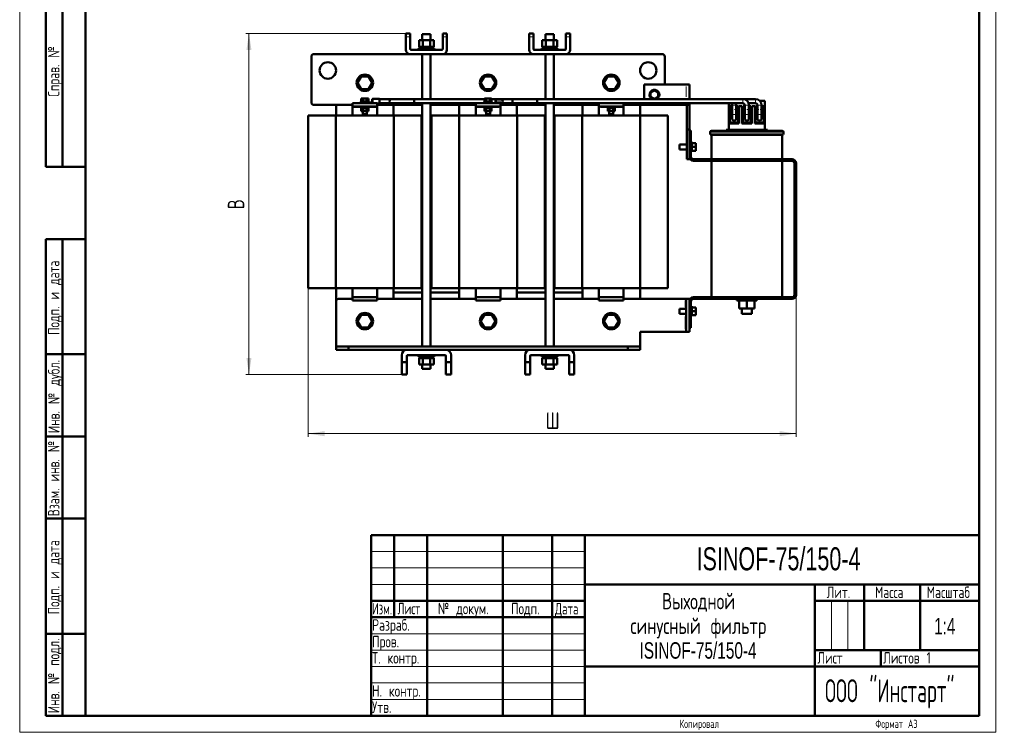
# Model space of a CAD drawing. Header units: millimetres. Extents: x 0 to 1198, y 0 to 1680.
# Tile 1 of 2: x 0 to 1198, y 0 to 867. Entities that reach past the tile are written whole.
import ezdxf

# ---------------------------------------------------------------- set-up
doc = ezdxf.new("R2010")
doc.units = ezdxf.units.MM
doc.header["$LTSCALE"] = 4
doc.linetypes.add('SLD-Сплошная', pattern=[0])
doc.styles.add('SLDTEXTSTYLE0', font='TXT', dxfattribs={"width": 0.7})
doc.styles.add('SLDTEXTSTYLE1', font='TXT', dxfattribs={"width": 0.7, "bigfont": 'bigfont'})
doc.styles.add('SLDTEXTSTYLE2', font='TXT', dxfattribs={"width": 0.705079, "bigfont": 'bigfont'})
doc.styles.add('SLDTEXTSTYLE3', font='TXT', dxfattribs={"width": 0.648852, "bigfont": 'bigfont'})
doc.styles.add('SLDTEXTSTYLE4', font='TXT', dxfattribs={"width": 0.632021, "bigfont": 'bigfont'})
doc.styles.add('SLDTEXTSTYLE5', font='TXT', dxfattribs={"width": 0.625377, "bigfont": 'bigfont'})
doc.styles.add('SLDTEXTSTYLE6', font='TXT', dxfattribs={"width": 0.583291, "bigfont": 'bigfont'})
doc.dimstyles.new('SLDDIMSTYLE0', dxfattribs={"dimtxt": 20, "dimasz": 20, "dimexe": 0, "dimexo": 0.0625, "dimgap": 5, "dimtad": 2, "dimdec": 1, "dimrnd": 1e-09, "dimzin": 12, "dimdsep": 46, "dimtxsty": 'SLDTEXTSTYLE0', "dimsah": 1, "dimcen": 0.09, "dimadec": 0, "dimazin": 3, "dimtfac": 1, "dimtdec": 3, "dimtofl": 0, "dimtmove": 0, "dimatfit": 3, "dimfxl": 1, "dimfrac": 2, "dimtolj": 1, "dimtzin": 12, "dimarcsym": 0})

# ---------------------------------------------------------------- blocks, each defined once
blk = doc.blocks.new('SW_NOTE_0')
at = {"color": 0, "linetype": 'Continuous', "lineweight": 0, "char_height": 20, "attachment_point": 2}
for s, insert, style in [('Выходной', (46.2, 25.7), 'SLDTEXTSTYLE1'), ('синусный фильтр', (45.9, -4.3), 'SLDTEXTSTYLE1'), ('ISINOF-75/150-4', (45.6, -34.3), 'SLDTEXTSTYLE0')]:
    blk.add_mtext(s, dxfattribs=dict(at, insert=insert, style=style))
blk = doc.blocks.new('_D')
at = {"color": 7, "linetype": 'SLD-Сплошная', "lineweight": 0}
for p, q in [((351.1, 540.3), (351.1, 359.4)), ((945.1, 532.3), (945.1, 359.4)), ((351.1, 363.4), (945.1, 363.4))]:
    blk.add_line(p, q, dxfattribs=at)
at = {"color": 7, "linetype": 'SLD-Сплошная', "lineweight": 18}
for points in [[(351.1, 363.4), (371.1, 360.3), (371.1, 366.5)], [(945.1, 363.4), (925.1, 366.5), (925.1, 360.3)]]:
    blk.add_solid(points, dxfattribs=at)
at = {"color": 7, "linetype": 'SLD-Сплошная', "lineweight": 18, "insert": (640.3, 389.2), "char_height": 20, "attachment_point": 1, "style": 'SLDTEXTSTYLE1'}
blk.add_mtext('Ш', dxfattribs=at)
blk = doc.blocks.new('_D_1')
at = {"color": 7, "linetype": 'SLD-Сплошная', "lineweight": 0}
for p, q in [((470.1, 850.3), (275.1, 850.3)), ((279.1, 435.4), (279.1, 850.3)), ((465.1, 435.4), (275.1, 435.4))]:
    blk.add_line(p, q, dxfattribs=at)
at = {"color": 7, "linetype": 'SLD-Сплошная', "lineweight": 18}
for points in [[(279.1, 850.3), (276, 830.3), (282.1, 830.3)], [(279.1, 435.4), (282.1, 455.4), (276, 455.4)]]:
    blk.add_solid(points, dxfattribs=at)
at = {"color": 7, "linetype": 'SLD-Сплошная', "lineweight": 18, "insert": (253.3, 636.4), "char_height": 20, "attachment_point": 1, "rotation": 90, "style": 'SLDTEXTSTYLE1'}
blk.add_mtext('В', dxfattribs=at)

msp = doc.modelspace()

# ---------------------------------------------------------------- linework, layer by layer
at = {"color": 7, "linetype": 'SLD-Сплошная', "lineweight": 18}
for p, q in [((0, 1680), (0, 0)), ((1188, 1680), (1188, 0)), ((428, 220), (688, 220)), ((428, 200), (688, 200)), ((428, 180), (688, 180)), ((988, 160), (988, 100)), ((1008, 160), (1008, 100)), ((428, 120), (688, 120)), ((428, 100), (688, 100)), ((428, 80), (688, 80)), ((428, 60), (688, 60)), ((428, 40), (688, 40)), ((0, 0), (1188, 0))]:
    msp.add_line(p, q, dxfattribs=at)
at = {"color": 7, "linetype": 'SLD-Сплошная', "lineweight": 50}
for p, q in [((80, 1660), (80, 20)), ((80, 1660), (80, 20)), ((1168, 20), (1168, 1660)), ((32, 688), (32, 1168)), ((32, 688), (32, 1168)), ((52, 688), (52, 1168)), ((52, 688), (52, 1168)), ((475.3, 850.3), (470.09, 850.3)), ((470.09, 846.14), (470.09, 850.3)), ((470.09, 846.14), (470.09, 830.55)), ((475.3, 846.14), (475.3, 850.3)), ((475.3, 831.6), (475.3, 846.14)), ((486.09, 834.16), (486.09, 842.16)), ((490.59, 842.16), (486.09, 842.16)), ((490.09, 849.35), (490.09, 842.16)), ((500.09, 849.35), (490.09, 849.35)), ((490.59, 834.16), (490.59, 842.16)), ((499.59, 842.16), (490.59, 842.16)), ((499.59, 834.16), (499.59, 842.16)), ((504.09, 842.16), (499.59, 842.16)), ((500.09, 842.16), (500.09, 849.35)), ((504.09, 834.16), (504.09, 842.16)), ((520.09, 850.3), (514.88, 850.3)), ((514.88, 846.14), (514.88, 850.3)), ((514.88, 846.14), (514.88, 831.6)), ((520.09, 846.14), (520.09, 850.3)), ((520.09, 830.55), (520.09, 846.14)), ((625.3, 850.3), (620.09, 850.3)), ((620.09, 846.14), (620.09, 850.3)), ((620.09, 846.14), (620.09, 830.55)), ((625.3, 846.14), (625.3, 850.3)), ((625.3, 831.6), (625.3, 846.14)), ((636.09, 834.16), (636.09, 842.16)), ((640.59, 842.16), (636.09, 842.16)), ((640.09, 849.35), (640.09, 842.16)), ((650.09, 849.35), (640.09, 849.35)), ((640.59, 834.16), (640.59, 842.16)), ((649.59, 842.16), (640.59, 842.16)), ((649.59, 834.16), (649.59, 842.16)), ((654.09, 842.16), (649.59, 842.16)), ((650.09, 842.16), (650.09, 849.35)), ((654.09, 834.16), (654.09, 842.16)), ((664.88, 846.14), (664.88, 850.3)), ((670.09, 850.3), (664.88, 850.3)), ((664.88, 846.14), (664.88, 831.6)), ((670.09, 846.14), (670.09, 850.3)), ((670.09, 830.55), (670.09, 846.14)), ((513.84, 830.55), (476.34, 830.55)), ((485.09, 832.16), (485.09, 830.56)), ((505.09, 832.16), (485.09, 832.16)), ((485.09, 830.56), (505.09, 830.56)), ((486.09, 834.16), (490.59, 834.16)), ((487.3, 834.16), (487.3, 832.16)), ((490.09, 830.56), (490.09, 830.55)), ((490.59, 834.16), (499.59, 834.16)), ((499.59, 834.16), (504.09, 834.16)), ((500.09, 830.55), (500.09, 830.56)), ((502.89, 832.16), (502.89, 834.16)), ((505.09, 830.56), (505.09, 832.16)), ((663.84, 830.55), (626.34, 830.55)), ((635.09, 832.16), (635.09, 830.56)), ((635.09, 832.16), (655.09, 832.16)), ((635.09, 830.56), (655.09, 830.56)), ((636.09, 834.16), (640.59, 834.16)), ((637.3, 834.16), (637.3, 832.16)), ((640.09, 830.56), (640.09, 830.55)), ((640.59, 834.16), (649.59, 834.16)), ((649.59, 834.16), (654.09, 834.16)), ((650.09, 830.55), (650.09, 830.56)), ((652.89, 832.16), (652.89, 834.16)), ((655.09, 830.56), (655.09, 832.16)), ((355.09, 822.35), (355.09, 766.35)), ((475.3, 825.35), (358.09, 825.35)), ((514.88, 825.35), (475.3, 825.35)), ((490.09, 825.35), (490.09, 770.43)), ((500.09, 770.43), (500.09, 825.35)), ((625.3, 825.35), (514.88, 825.35)), ((664.88, 825.35), (625.3, 825.35)), ((640.09, 825.35), (640.09, 770.43)), ((650.09, 770.43), (650.09, 825.35)), ((782.09, 825.35), (664.88, 825.35)), ((785.09, 788.35), (785.09, 822.35)), ((411.09, 790.35), (415.59, 798.14)), ((415.59, 798.14), (424.59, 798.14)), ((424.59, 798.14), (429.09, 790.35)), ((561.09, 790.35), (565.59, 798.14)), ((565.59, 798.14), (574.59, 798.14)), ((574.59, 798.14), (579.09, 790.35)), ((711.09, 790.35), (715.59, 798.14)), ((715.59, 798.14), (724.59, 798.14)), ((724.59, 798.14), (729.09, 790.35)), ((415.59, 782.55), (411.09, 790.35)), ((424.59, 782.55), (415.59, 782.55)), ((429.09, 790.35), (424.59, 782.55)), ((565.59, 782.55), (561.09, 790.35)), ((574.59, 782.55), (565.59, 782.55)), ((579.09, 790.35), (574.59, 782.55)), ((715.59, 782.55), (711.09, 790.35)), ((724.59, 782.55), (715.59, 782.55)), ((729.09, 790.35), (724.59, 782.55)), ((760.09, 788.35), (811.09, 788.35)), ((760.09, 788.35), (760.09, 770.43)), ((767.92, 778.55), (772.59, 781.25)), ((772.59, 781.25), (777.27, 778.55)), ((815.09, 788.35), (811.09, 788.35)), ((815.09, 788.35), (815.09, 770.43)), ((415.29, 767.34), (415.29, 766.58)), ((415.29, 767.34), (424.89, 767.34)), ((415.77, 771.24), (415.77, 767.4)), ((417.93, 771.24), (415.77, 771.24)), ((417.93, 767.4), (415.77, 767.4)), ((417.69, 767.35), (417.69, 767.34)), ((422.49, 767.35), (417.69, 767.35)), ((417.93, 767.4), (417.93, 771.24)), ((422.25, 771.24), (417.93, 771.24)), ((422.25, 767.4), (417.93, 767.4)), ((422.25, 767.4), (422.25, 771.24)), ((424.41, 771.24), (422.25, 771.24)), ((424.41, 767.4), (422.25, 767.4)), ((422.49, 767.34), (422.49, 767.35)), ((424.41, 767.4), (424.41, 771.24)), ((424.89, 766.58), (424.89, 767.34)), ((429.38, 770.43), (429.09, 770.43)), ((429.09, 770.43), (429.09, 766.48)), ((437.89, 770.9), (429.39, 770.9)), ((437.89, 770.9), (437.89, 770.9)), ((437.89, 770.43), (437.89, 770.9)), ((437.89, 770.9), (437.89, 770.43)), ((450.09, 770.43), (437.89, 770.43)), ((480.09, 770.43), (450.09, 770.43)), ((565.77, 770.43), (480.09, 770.43)), ((565.29, 767.34), (565.29, 766.58)), ((565.29, 767.34), (574.89, 767.34)), ((565.77, 767.4), (565.77, 771.24)), ((567.93, 771.24), (565.77, 771.24)), ((565.77, 767.4), (567.93, 767.4)), ((567.69, 767.35), (567.69, 767.34)), ((572.49, 767.35), (567.69, 767.35)), ((567.93, 767.4), (567.93, 771.24)), ((572.25, 771.24), (567.93, 771.24)), ((567.93, 767.4), (572.25, 767.4)), ((572.25, 767.4), (572.25, 771.24)), ((574.41, 771.24), (572.25, 771.24)), ((572.25, 767.4), (574.41, 767.4)), ((572.49, 767.34), (572.49, 767.35)), ((574.41, 767.4), (574.41, 771.24)), ((579.09, 770.43), (574.41, 770.43)), ((574.89, 766.58), (574.89, 767.34)), ((600.09, 770.43), (579.09, 770.43)), ((579.09, 770.43), (579.09, 766.48)), ((579.39, 769.9), (579.39, 770.43)), ((587.89, 769.9), (579.39, 769.9)), ((630.09, 770.43), (600.09, 770.43)), ((880.09, 770.43), (630.09, 770.43)), ((767.92, 773.15), (767.92, 778.55)), ((772.59, 770.45), (767.92, 773.15)), ((777.27, 773.15), (772.59, 770.45)), ((777.27, 778.55), (777.27, 773.15)), ((895.61, 770.43), (880.09, 770.43)), ((900.69, 768.45), (906.84, 768.45)), ((906.84, 751.45), (906.84, 768.45)), ((358.09, 763.35), (405.09, 763.35)), ((385.09, 763.35), (385.09, 750.35)), ((405.09, 765.35), (405.09, 761.35)), ((405.09, 765.35), (435.09, 765.35)), ((405.09, 761.35), (435.09, 761.35)), ((405.09, 760.35), (405.09, 761.35)), ((405.09, 760.35), (405.09, 750.35)), ((414.09, 766.3), (414.09, 765.5)), ((424.41, 766.3), (414.09, 766.3)), ((414.09, 765.5), (424.16, 765.5)), ((415.29, 766.58), (424.89, 766.58)), ((415.29, 761.22), (415.29, 760.46)), ((424.89, 761.22), (415.29, 761.22)), ((424.89, 760.46), (415.29, 760.46)), ((415.77, 759.5), (415.77, 755.66)), ((417.93, 759.5), (415.77, 759.5)), ((415.77, 755.66), (417.93, 755.66)), ((416.35, 760.46), (416.35, 759.5)), ((417.69, 766.58), (417.69, 766.3)), ((417.69, 765.5), (417.69, 765.35)), ((417.69, 761.35), (417.69, 761.22)), ((417.69, 755.66), (417.69, 752.35)), ((417.93, 759.5), (417.93, 755.66)), ((422.25, 759.5), (417.93, 759.5)), ((417.93, 755.66), (422.25, 755.66)), ((422.25, 759.5), (422.25, 755.66)), ((424.41, 759.5), (422.25, 759.5)), ((422.25, 755.66), (424.41, 755.66)), ((422.49, 766.3), (422.49, 766.58)), ((422.49, 765.35), (422.49, 765.5)), ((422.49, 761.22), (422.49, 761.35)), ((422.49, 752.35), (422.49, 755.66)), ((423.83, 759.5), (423.83, 760.46)), ((424.41, 759.5), (424.41, 755.66)), ((424.87, 765.5), (424.88, 765.5)), ((424.88, 765.5), (424.89, 765.5)), ((424.89, 760.46), (424.89, 761.22)), ((425.43, 765.6), (426.01, 765.45)), ((429.09, 766.9), (425.68, 766.42)), ((425.94, 765.47), (426, 765.45)), ((426, 765.45), (428.42, 765.35)), ((429.38, 766.3), (426.14, 765.73)), ((435.09, 765.35), (435.09, 761.35)), ((435.09, 765.3), (437.89, 765.3)), ((435.09, 763.35), (490.09, 763.35)), ((435.09, 761.35), (435.09, 760.35)), ((435.09, 760.35), (435.09, 750.35)), ((437.89, 765.43), (450.09, 765.43)), ((450.09, 765.43), (480.09, 765.43)), ((455.09, 750.35), (455.09, 763.35)), ((480.09, 765.43), (567.69, 765.43)), ((490.09, 765.43), (490.09, 469.35)), ((500.09, 469.35), (500.09, 765.43)), ((500.09, 763.35), (555.09, 763.35)), ((535.09, 763.35), (535.09, 750.35)), ((555.09, 765.35), (555.09, 761.35)), ((555.09, 765.35), (585.09, 765.35)), ((555.09, 761.35), (585.09, 761.35)), ((555.09, 760.35), (555.09, 761.35)), ((555.09, 760.35), (555.09, 750.35)), ((565.29, 766.58), (574.89, 766.58)), ((565.29, 761.22), (565.29, 760.46)), ((574.89, 761.22), (565.29, 761.22)), ((574.89, 760.46), (565.29, 760.46)), ((565.77, 759.5), (565.77, 755.66)), ((565.77, 759.5), (567.93, 759.5)), ((565.77, 755.66), (567.93, 755.66)), ((566.35, 760.46), (566.35, 759.5)), ((567.69, 766.58), (567.69, 765.35)), ((567.69, 761.35), (567.69, 761.22)), ((567.69, 755.66), (567.69, 752.35)), ((567.93, 755.66), (567.93, 759.5)), ((567.93, 759.5), (572.25, 759.5)), ((567.93, 755.66), (572.25, 755.66)), ((572.25, 759.5), (572.25, 755.66)), ((572.25, 759.5), (574.41, 759.5)), ((572.25, 755.66), (574.41, 755.66)), ((572.49, 765.35), (572.49, 766.58)), ((572.49, 765.43), (587.89, 765.43)), ((572.49, 761.22), (572.49, 761.35)), ((572.49, 752.35), (572.49, 755.66)), ((573.83, 759.5), (573.83, 760.46)), ((574.41, 759.5), (574.41, 755.66)), ((574.89, 760.46), (574.89, 761.22)), ((579.08, 766.3), (579.39, 766.3)), ((579.38, 766.45), (579.39, 766.95)), ((579.39, 766.3), (587.88, 766.3)), ((585.09, 765.35), (585.09, 761.35)), ((585.09, 763.35), (640.09, 763.35)), ((585.09, 761.35), (585.09, 760.35)), ((585.09, 760.35), (585.09, 750.35)), ((587.89, 765.43), (600.09, 765.43)), ((600.09, 765.43), (630.09, 765.43)), ((605.09, 750.35), (605.09, 763.35)), ((630.09, 765.43), (880.09, 765.43)), ((640.09, 765.43), (640.09, 469.35)), ((650.09, 469.35), (650.09, 765.43)), ((650.09, 763.35), (705.09, 763.35)), ((685.09, 763.35), (685.09, 750.35)), ((705.09, 765.35), (735.09, 765.35)), ((705.09, 765.35), (705.09, 761.35)), ((705.09, 761.35), (735.09, 761.35)), ((705.09, 760.35), (705.09, 761.35)), ((705.09, 760.35), (705.09, 750.35)), ((715.29, 761.22), (715.29, 760.46)), ((724.89, 761.22), (715.29, 761.22)), ((724.89, 760.46), (715.29, 760.46)), ((715.77, 759.5), (715.77, 755.66)), ((717.93, 759.5), (715.77, 759.5)), ((715.77, 755.66), (717.93, 755.66)), ((716.35, 760.46), (716.35, 759.5)), ((717.69, 765.43), (717.69, 765.35)), ((717.69, 761.35), (717.69, 761.22)), ((717.69, 755.66), (717.69, 752.35)), ((717.93, 759.5), (717.93, 755.66)), ((722.25, 759.5), (717.93, 759.5)), ((717.93, 755.66), (722.25, 755.66)), ((722.25, 759.5), (722.25, 755.66)), ((724.41, 759.5), (722.25, 759.5)), ((722.25, 755.66), (724.41, 755.66)), ((722.49, 765.35), (722.49, 765.43)), ((722.49, 761.22), (722.49, 761.35)), ((722.49, 752.35), (722.49, 755.66)), ((723.83, 759.5), (723.83, 760.46)), ((724.41, 759.5), (724.41, 755.66)), ((724.89, 760.46), (724.89, 761.22)), ((735.09, 765.35), (735.09, 761.35)), ((735.09, 763.35), (760.09, 763.35)), ((735.09, 761.35), (735.09, 760.35)), ((735.09, 760.35), (735.09, 750.35)), ((755.09, 750.35), (755.09, 763.35)), ((760.09, 765.43), (760.09, 763.35)), ((760.09, 763.35), (811.09, 763.35)), ((811.09, 763.35), (815.09, 763.35)), ((812.09, 733.35), (812.09, 763.35)), ((815.09, 765.43), (815.09, 763.35)), ((815.09, 733.35), (815.09, 763.35)), ((863.34, 751.45), (863.34, 765.43)), ((867.08, 761.95), (864.54, 761.95)), ((864.54, 761.95), (864.54, 751.95)), ((867.08, 762.93), (867.08, 757.93)), ((867.08, 757.94), (867.08, 751.78)), ((872.08, 757.93), (872.08, 762.93)), ((874.54, 761.95), (872.08, 761.95)), ((872.08, 751.78), (872.08, 757.94)), ((874.54, 751.95), (874.54, 761.95)), ((875.54, 761.95), (879.09, 761.95)), ((875.54, 761.95), (875.54, 751.45)), ((879.09, 751.45), (879.09, 761.95)), ((882.59, 761.95), (880.09, 761.95)), ((880.09, 761.95), (880.09, 751.95)), ((882.59, 762.93), (882.59, 757.93)), ((882.59, 757.94), (882.59, 751.78)), ((887.16, 765.43), (895.61, 765.43)), ((887.59, 757.93), (887.59, 762.93)), ((890.09, 761.95), (887.59, 761.95)), ((887.59, 751.78), (887.59, 757.94)), ((890.09, 751.95), (890.09, 761.95)), ((891.09, 761.95), (894.64, 761.95)), ((891.09, 751.45), (891.09, 761.95)), ((894.64, 751.45), (894.64, 761.95)), ((898.11, 761.95), (895.64, 761.95)), ((895.64, 761.95), (895.64, 751.95)), ((898.11, 762.93), (898.11, 757.93)), ((898.11, 757.94), (898.11, 751.78)), ((903.11, 757.93), (903.11, 762.93)), ((905.64, 761.95), (903.11, 761.95)), ((903.11, 751.78), (903.11, 757.94)), ((905.64, 751.95), (905.64, 761.95)), ((351.07, 750.35), (351.07, 540.35)), ((351.07, 750.35), (384.84, 750.35)), ((384.84, 750.35), (384.84, 540.35)), ((384.84, 750.35), (455.35, 750.35)), ((417.69, 752.35), (422.49, 752.35)), ((455.35, 750.35), (455.35, 540.35)), ((455.35, 750.35), (489.12, 750.35)), ((489.12, 540.35), (489.12, 750.35)), ((501.07, 750.35), (501.07, 540.35)), ((501.07, 750.35), (534.84, 750.35)), ((534.84, 750.35), (534.84, 540.35)), ((534.84, 750.35), (605.35, 750.35)), ((567.69, 752.35), (572.49, 752.35)), ((605.35, 750.35), (605.35, 540.35)), ((605.35, 750.35), (639.12, 750.35)), ((639.12, 540.35), (639.12, 750.35)), ((651.07, 750.35), (651.07, 540.35)), ((651.07, 750.35), (684.84, 750.35)), ((684.84, 750.35), (684.84, 540.35)), ((684.84, 750.35), (755.35, 750.35)), ((717.69, 752.35), (722.49, 752.35)), ((755.35, 750.35), (755.35, 540.35)), ((755.35, 750.35), (789.12, 750.35)), ((789.12, 540.35), (789.12, 750.35)), ((867.08, 751.45), (863.34, 751.45)), ((863.34, 740.95), (863.34, 751.45)), ((864.54, 751.95), (867.08, 751.95)), ((867.08, 750.95), (864.54, 750.95)), ((864.54, 750.95), (864.54, 741.95)), ((867.08, 746.78), (867.08, 751.78)), ((867.08, 747.25), (867.08, 745.75)), ((867.33, 745.75), (867.08, 745.75)), ((872.08, 745.75), (871.82, 745.75)), ((872.08, 751.95), (874.54, 751.95)), ((872.08, 751.78), (872.08, 746.78)), ((875.54, 751.45), (872.08, 751.45)), ((874.54, 750.95), (872.08, 750.95)), ((872.08, 747.25), (872.08, 745.75)), ((872.08, 747.25), (872.08, 747.25)), ((874.54, 741.95), (874.54, 750.95)), ((875.54, 751.45), (875.54, 740.95)), ((882.59, 751.45), (879.09, 751.45)), ((879.09, 740.95), (879.09, 751.45)), ((880.09, 751.95), (882.59, 751.95)), ((882.59, 750.95), (880.09, 750.95)), ((880.09, 750.95), (880.09, 741.95)), ((882.59, 746.78), (882.59, 751.78)), ((882.59, 747.25), (882.59, 745.75)), ((882.85, 745.75), (882.59, 745.75)), ((887.59, 745.75), (887.33, 745.75)), ((887.59, 751.95), (890.09, 751.95)), ((887.59, 751.78), (887.59, 746.78)), ((891.09, 751.45), (887.59, 751.45)), ((890.09, 750.95), (887.59, 750.95)), ((887.59, 747.25), (887.59, 745.75)), ((887.59, 747.25), (887.59, 747.25)), ((890.09, 741.95), (890.09, 750.95)), ((891.09, 740.95), (891.09, 751.45)), ((898.11, 751.45), (894.64, 751.45)), ((894.64, 751.45), (894.64, 740.95)), ((895.64, 751.95), (898.11, 751.95)), ((898.11, 750.95), (895.64, 750.95)), ((895.64, 750.95), (895.64, 741.95)), ((898.11, 746.78), (898.11, 751.78)), ((898.11, 747.25), (898.11, 745.75)), ((898.36, 745.75), (898.11, 745.75)), ((903.11, 745.75), (902.84, 745.75)), ((903.11, 751.95), (905.64, 751.95)), ((903.11, 751.78), (903.11, 746.78)), ((906.84, 751.45), (903.11, 751.45)), ((905.64, 750.95), (903.11, 750.95)), ((903.11, 747.25), (903.11, 745.75)), ((905.64, 741.95), (905.64, 750.95)), ((906.84, 740.95), (906.84, 751.45)), ((815.09, 733.35), (812.09, 733.35)), ((812.09, 697.35), (812.09, 733.35)), ((815.09, 697.35), (815.09, 733.35)), ((817.09, 732.35), (815.09, 732.35)), ((817.09, 732.35), (817.09, 729.35)), ((928.09, 731.85), (842.09, 731.85)), ((860.09, 733.15), (860.09, 731.85)), ((910.09, 733.15), (860.09, 733.15)), ((863.34, 740.95), (875.54, 740.95)), ((863.34, 733.15), (863.34, 740.95)), ((864.54, 741.95), (874.54, 741.95)), ((879.09, 740.95), (891.09, 740.95)), ((880.09, 741.95), (890.09, 741.95)), ((894.64, 740.95), (906.84, 740.95)), ((895.64, 741.95), (905.64, 741.95)), ((906.84, 740.95), (906.84, 733.15)), ((910.09, 731.85), (910.09, 733.15)), ((815.09, 700.35), (815.09, 729.35)), ((817.09, 729.35), (817.09, 700.35)), ((840.59, 730.35), (840.59, 728.35)), ((842.09, 726.85), (842.09, 697.35)), ((928.09, 726.85), (842.09, 726.85)), ((928.09, 697.35), (928.09, 726.85)), ((929.59, 728.35), (929.59, 730.35)), ((812.09, 715.35), (803.09, 715.35)), ((803.09, 715.35), (803.09, 709.35)), ((803.09, 709.35), (812.09, 709.35)), ((818.05, 718.35), (817.09, 718.35)), ((818.05, 718.35), (818.05, 706.35)), ((822.85, 717.02), (818.05, 717.02)), ((818.05, 712.35), (822.85, 712.35)), ((818.05, 707.67), (822.85, 707.67)), ((822.85, 712.35), (822.85, 717.02)), ((822.85, 707.67), (822.85, 712.35)), ((812.09, 697.35), (815.09, 697.35)), ((817.09, 706.35), (818.05, 706.35)), ((820.09, 697.35), (940.09, 697.35)), ((940.09, 695.35), (820.09, 695.35)), ((842.09, 695.35), (842.09, 529.35)), ((928.09, 529.35), (928.09, 695.35)), ((32, 688), (80, 688)), ((943.09, 532.35), (943.09, 692.35)), ((945.09, 692.35), (945.09, 532.35)), ((32, 20), (32, 600)), ((32, 600), (80, 600)), ((52, 20), (52, 600)), ((351.07, 540.35), (384.84, 540.35)), ((384.84, 540.35), (455.35, 540.35)), ((385.09, 540.35), (385.09, 524.35)), ((405.09, 540.35), (405.09, 530.35)), ((435.09, 540.35), (435.09, 530.35)), ((455.09, 527.35), (455.09, 540.35)), ((455.35, 540.35), (489.12, 540.35)), ((501.07, 540.35), (534.84, 540.35)), ((534.84, 540.35), (605.35, 540.35)), ((535.09, 540.35), (535.09, 527.35)), ((555.09, 540.35), (555.09, 530.35)), ((585.09, 540.35), (585.09, 530.35)), ((605.09, 527.35), (605.09, 540.35)), ((605.35, 540.35), (639.12, 540.35)), ((651.07, 540.35), (684.84, 540.35)), ((684.84, 540.35), (755.35, 540.35)), ((685.09, 540.35), (685.09, 527.35)), ((705.09, 540.35), (705.09, 530.35)), ((735.09, 540.35), (735.09, 530.35)), ((755.09, 527.35), (755.09, 540.35)), ((755.35, 540.35), (789.12, 540.35)), ((388.09, 527.35), (405.09, 527.35)), ((405.09, 529.35), (405.09, 530.35)), ((405.09, 529.35), (405.09, 525.35)), ((405.09, 529.35), (435.09, 529.35)), ((435.09, 530.35), (435.09, 529.35)), ((435.09, 529.35), (435.09, 525.35)), ((435.09, 527.35), (490.09, 527.35)), ((455.09, 535.35), (490.09, 535.35)), ((500.09, 535.35), (535.09, 535.35)), ((500.09, 527.35), (555.09, 527.35)), ((555.09, 529.35), (555.09, 530.35)), ((555.09, 529.35), (585.09, 529.35)), ((555.09, 529.35), (555.09, 525.35)), ((585.09, 530.35), (585.09, 529.35)), ((585.09, 529.35), (585.09, 525.35)), ((585.09, 527.35), (640.09, 527.35)), ((605.09, 535.35), (640.09, 535.35)), ((650.09, 535.35), (685.09, 535.35)), ((650.09, 527.35), (705.09, 527.35)), ((705.09, 529.35), (705.09, 530.35)), ((705.09, 529.35), (735.09, 529.35)), ((705.09, 529.35), (705.09, 525.35)), ((735.09, 530.35), (735.09, 529.35)), ((735.09, 529.35), (735.09, 525.35)), ((735.09, 527.35), (810.09, 527.35)), ((810.09, 527.35), (811.09, 527.35)), ((811.09, 527.35), (811.09, 487.35)), ((811.09, 527.35), (815.09, 527.35)), ((815.09, 527.35), (815.09, 487.35)), ((820.09, 529.35), (940.09, 529.35)), ((940.09, 527.35), (820.09, 527.35)), ((873.09, 527.35), (873.09, 525.43)), ((897.09, 525.43), (897.09, 527.35)), ((385.09, 470.35), (385.09, 524.35)), ((405.09, 525.35), (435.09, 525.35)), ((555.09, 525.35), (585.09, 525.35)), ((705.09, 525.35), (735.09, 525.35)), ((815.09, 495.35), (815.09, 524.35)), ((817.09, 524.35), (817.09, 495.35)), ((818.05, 518.35), (817.09, 518.35)), ((818.05, 518.35), (818.05, 506.35)), ((818.05, 517.02), (822.85, 517.02)), ((822.85, 512.35), (822.85, 517.02)), ((897.09, 525.43), (873.09, 525.43)), ((875.74, 525.43), (875.74, 515.83)), ((875.74, 515.83), (885.09, 515.83)), ((879.09, 515.83), (879.09, 509.35)), ((885.09, 525.43), (885.09, 515.83)), ((885.09, 515.83), (894.45, 515.83)), ((891.09, 509.35), (891.09, 515.83)), ((894.45, 525.43), (894.45, 515.83)), ((411.09, 500.35), (415.59, 508.14)), ((415.59, 508.14), (424.59, 508.14)), ((424.59, 508.14), (429.09, 500.35)), ((561.09, 500.35), (565.59, 508.14)), ((565.59, 508.14), (574.59, 508.14)), ((574.59, 508.14), (579.09, 500.35)), ((711.09, 500.35), (715.59, 508.14)), ((715.59, 508.14), (724.59, 508.14)), ((724.59, 508.14), (729.09, 500.35)), ((811.09, 515.35), (803.09, 515.35)), ((803.09, 515.35), (803.09, 509.35)), ((803.09, 509.35), (811.09, 509.35)), ((817.09, 506.35), (818.05, 506.35)), ((818.05, 512.35), (822.85, 512.35)), ((818.05, 507.67), (822.85, 507.67)), ((822.85, 507.67), (822.85, 512.35)), ((879.09, 509.35), (891.09, 509.35)), ((415.59, 492.55), (411.09, 500.35)), ((424.59, 492.55), (415.59, 492.55)), ((429.09, 500.35), (424.59, 492.55)), ((565.59, 492.55), (561.09, 500.35)), ((574.59, 492.55), (565.59, 492.55)), ((579.09, 500.35), (574.59, 492.55)), ((715.59, 492.55), (711.09, 500.35)), ((724.59, 492.55), (715.59, 492.55)), ((729.09, 500.35), (724.59, 492.55)), ((815.09, 492.35), (817.09, 492.35)), ((817.09, 495.35), (817.09, 492.35)), ((755.09, 470.35), (755.09, 487.35)), ((810.09, 487.35), (755.09, 487.35)), ((811.09, 487.35), (810.09, 487.35)), ((815.09, 487.35), (811.09, 487.35)), ((385.09, 469.35), (385.09, 470.35)), ((385.09, 465.35), (385.09, 469.35)), ((385.09, 469.35), (400.09, 469.35)), ((400.09, 465.35), (400.09, 469.35)), ((400.09, 469.35), (740.09, 469.35)), ((740.09, 469.35), (740.09, 465.35)), ((740.09, 469.35), (755.09, 469.35)), ((755.09, 470.35), (755.09, 469.35)), ((755.09, 465.35), (755.09, 469.35)), ((80, 460), (32, 460)), ((385.09, 465.35), (400.09, 465.35)), ((471.34, 465.35), (400.09, 465.35)), ((465.09, 459.1), (465.09, 450.4)), ((471.34, 465.35), (518.84, 465.35)), ((471.34, 450.4), (471.34, 457.85)), ((472.59, 459.1), (517.59, 459.1)), ((485.09, 459.05), (485.09, 457.45)), ((505.09, 459.05), (485.09, 459.05)), ((505.09, 457.45), (485.09, 457.45)), ((486.09, 455.45), (486.09, 447.45)), ((490.59, 455.45), (486.09, 455.45)), ((487.3, 457.45), (487.3, 455.45)), ((490.09, 459.1), (490.09, 459.05)), ((490.59, 455.45), (490.59, 447.45)), ((499.59, 455.45), (490.59, 455.45)), ((499.59, 455.45), (499.59, 447.45)), ((504.09, 455.45), (499.59, 455.45)), ((500.09, 459.05), (500.09, 459.1)), ((502.89, 455.45), (502.89, 457.45)), ((504.09, 455.45), (504.09, 447.45)), ((505.09, 457.45), (505.09, 459.05)), ((621.34, 465.35), (518.84, 465.35)), ((518.84, 457.85), (518.84, 450.4)), ((525.09, 450.4), (525.09, 459.1)), ((615.09, 459.1), (615.09, 450.4)), ((621.34, 465.35), (668.84, 465.35)), ((621.34, 450.4), (621.34, 457.85)), ((622.59, 459.1), (667.59, 459.1)), ((635.09, 459.05), (635.09, 457.45)), ((655.09, 459.05), (635.09, 459.05)), ((635.09, 457.45), (655.09, 457.45)), ((636.09, 455.45), (636.09, 447.45)), ((640.59, 455.45), (636.09, 455.45)), ((637.3, 457.45), (637.3, 455.45)), ((640.09, 459.1), (640.09, 459.05)), ((640.59, 455.45), (640.59, 447.45)), ((649.59, 455.45), (640.59, 455.45)), ((649.59, 455.45), (649.59, 447.45)), ((654.09, 455.45), (649.59, 455.45)), ((650.09, 459.05), (650.09, 459.1)), ((652.89, 455.45), (652.89, 457.45)), ((654.09, 455.45), (654.09, 447.45)), ((655.09, 457.45), (655.09, 459.05)), ((740.09, 465.35), (668.84, 465.35)), ((668.84, 457.85), (668.84, 450.4)), ((675.09, 450.4), (675.09, 459.1)), ((755.09, 465.35), (740.09, 465.35)), ((465.09, 450.4), (471.34, 450.4)), ((465.09, 450.4), (465.09, 435.4)), ((471.34, 450.4), (471.34, 435.4)), ((486.09, 447.45), (490.59, 447.45)), ((490.09, 447.45), (490.09, 442.35)), ((490.59, 447.45), (499.59, 447.45)), ((499.59, 447.45), (504.09, 447.45)), ((500.09, 442.35), (500.09, 447.45)), ((518.84, 450.4), (525.09, 450.4)), ((518.84, 450.4), (518.84, 435.4)), ((525.09, 450.4), (525.09, 435.4)), ((615.09, 450.4), (621.34, 450.4)), ((615.09, 450.4), (615.09, 435.4)), ((621.34, 450.4), (621.34, 435.4)), ((636.09, 447.45), (640.59, 447.45)), ((640.09, 447.45), (640.09, 442.35)), ((640.59, 447.45), (649.59, 447.45)), ((649.59, 447.45), (654.09, 447.45)), ((650.09, 442.35), (650.09, 447.45)), ((668.84, 450.4), (675.09, 450.4)), ((668.84, 450.4), (668.84, 435.4)), ((675.09, 450.4), (675.09, 435.4)), ((465.09, 435.4), (471.34, 435.4)), ((490.09, 442.35), (500.09, 442.35)), ((518.84, 435.4), (525.09, 435.4)), ((615.09, 435.4), (621.34, 435.4)), ((640.09, 442.35), (650.09, 442.35)), ((668.84, 435.4), (675.09, 435.4)), ((80, 360), (32, 360)), ((80, 260), (32, 260)), ((428, 240), (1168, 240)), ((428, 240), (428, 20)), ((456, 140), (456, 240)), ((496, 240), (496, 20)), ((588, 240), (588, 20)), ((648, 240), (648, 20)), ((688, 240), (688, 20)), ((688, 180), (1168, 180)), ((968, 180), (968, 20)), ((1028, 180), (1028, 100)), ((1096, 180), (1096, 100)), ((428, 160), (688, 160)), ((968, 160), (1168, 160)), ((428, 140), (688, 140)), ((32, 120), (80, 120)), ((968, 100), (1168, 100)), ((1048, 100), (1048, 80)), ((688, 80), (1168, 80)), ((32, 20), (80, 20)), ((80, 20), (1168, 20))]:
    msp.add_line(p, q, dxfattribs=at)
at = {"color": 8, "linetype": 'SLD-Сплошная', "lineweight": 18}
for p, q in [((474.52, 846.14), (470.87, 846.14)), ((519.31, 846.14), (515.66, 846.14)), ((624.52, 846.14), (620.87, 846.14)), ((669.31, 846.14), (665.67, 846.14)), ((811.09, 785.66), (811.09, 773.12)), ((880.09, 765.43), (880.09, 770.43)), ((895.61, 765.43), (895.61, 770.43)), ((414.66, 760.35), (406.78, 760.35)), ((424.17, 765.55), (424.39, 766.25)), ((425.92, 765.69), (425.06, 765.53)), ((433.4, 760.35), (425.52, 760.35)), ((425.71, 766.36), (425.86, 766.11)), ((564.66, 760.35), (556.78, 760.35)), ((583.4, 760.35), (575.52, 760.35)), ((714.66, 760.35), (706.78, 760.35)), ((733.4, 760.35), (725.52, 760.35)), ((811.09, 765.12), (811.09, 763.66)), ((867.08, 762.93), (872.08, 762.93)), ((882.59, 762.93), (887.59, 762.93)), ((898.11, 762.93), (903.11, 762.93)), ((815.39, 729.35), (816.79, 729.35)), ((929.59, 730.35), (840.59, 730.35)), ((885.09, 728.35), (840.59, 728.35)), ((929.59, 728.35), (885.09, 728.35)), ((409.59, 530.35), (430.59, 530.35)), ((559.59, 530.35), (580.59, 530.35)), ((709.59, 530.35), (730.59, 530.35)), ((810.09, 517.15), (810.09, 525.55)), ((810.09, 490.65), (810.09, 506.05)), ((816.79, 495.35), (815.39, 495.35)), ((400.84, 470.35), (474.34, 470.35)), ((521.09, 470.35), (619.09, 470.35)), ((665.84, 470.35), (739.34, 470.35))]:
    msp.add_line(p, q, dxfattribs=at)
at = {"color": 7, "linetype": 'SLD-Сплошная', "lineweight": 50, "flags": 128}
for points in [[(437.9, 765.43), (437.89, 765.35), (437.89, 765.35), (437.89, 765.71), (437.88, 766.39), (437.88, 767.3), (437.88, 768.31), (437.88, 769.29), (437.88, 770.12), (437.89, 770.68), (437.89, 770.9), (437.89, 770.9)], [(437.89, 770.9), (437.9, 770.68), (437.9, 770.43)], [(872.08, 762.93), (871.93, 764.4), (871.65, 765.43)], [(867.08, 746.78), (867.08, 746.78), (867.08, 746.78), (867.08, 746.78), (867.08, 746.78), (867.08, 746.78), (867.08, 746.78), (867.08, 746.78), (867.08, 746.78)], [(882.59, 746.78), (882.59, 746.78), (882.59, 746.78), (882.59, 746.78), (882.59, 746.78), (882.59, 746.78), (882.59, 746.78), (882.59, 746.78), (882.59, 746.78)], [(898.11, 746.78), (898.11, 746.78), (898.11, 746.78), (898.11, 746.78), (898.11, 746.78), (898.11, 746.78), (898.11, 746.78), (898.11, 746.78), (898.11, 746.78)]]:
    msp.add_lwpolyline(points, dxfattribs=at)
at = {"color": 8, "linetype": 'SLD-Сплошная', "lineweight": 18, "flags": 128}
for points in [[(867.38, 751.78), (867.81, 751.78), (868.62, 751.78), (869.58, 751.78), (870.53, 751.78), (871.35, 751.78)], [(882.89, 751.78), (883.32, 751.78), (884.14, 751.78), (885.09, 751.78), (886.05, 751.78), (886.86, 751.78)], [(898.4, 751.78), (898.84, 751.78), (899.65, 751.78), (900.61, 751.78), (901.56, 751.78), (902.37, 751.78)]]:
    msp.add_lwpolyline(points, dxfattribs=at)
at = {"color": 7, "linetype": 'SLD-Сплошная', "lineweight": 50}
for centre in [(375.09, 805.35), (765.09, 805.35), (420.09, 790.35), (570.09, 790.35), (720.09, 790.35), (420.09, 500.35), (570.09, 500.35), (720.09, 500.35)]:
    msp.add_circle(centre, 10, dxfattribs=at)
for centre, radius, start, end in [((475.3, 830.55), 5.21, 180, 270), ((476.34, 831.6), 1.04, 180, 270), ((513.84, 831.6), 1.04, 270, 0), ((514.88, 830.55), 5.21, 270, 0), ((625.3, 830.55), 5.21, 180, 270), ((626.34, 831.6), 1.04, 180, 270), ((663.84, 831.6), 1.04, 270, 0), ((664.88, 830.55), 5.21, 270, 0), ((358.09, 822.35), 3, 90, 180), ((782.09, 822.35), 3, 0, 90), ((772.59, 775.85), 6, 0, 244.39549), ((713.96, 768.01), 284.58, 179.41792, 180.34367), ((767.23, 768.04), 187.85, 179.43342, 180.33452), ((772.59, 775.85), 6, 295.60451, 0), ((880.09, 762.93), 7.5, 360, 90), ((895.61, 762.93), 7.5, 360, 90), ((358.09, 766.35), 3, 180, 270), ((864.58, 762.93), 2.5, 0, 90), ((880.09, 762.93), 2.5, 360, 90), ((895.61, 762.93), 2.5, 360, 90), ((842.09, 730.35), 1.5, 90, 180), ((928.09, 730.35), 1.5, 0, 90), ((842.09, 728.35), 1.5, 180, 270), ((928.09, 728.35), 1.5, 270, 360), ((820.09, 700.35), 5, 180, 270), ((820.09, 700.35), 3, 180, 270), ((940.09, 692.35), 5, 0, 90), ((940.09, 692.35), 3, 0, 90), ((388.09, 524.35), 3, 90, 180), ((820.09, 524.35), 5, 90, 180), ((820.09, 524.35), 3, 90, 180), ((940.09, 532.35), 3, 270, 0), ((940.09, 532.35), 5, 270, 0), ((471.34, 459.1), 6.25, 90, 180), ((472.59, 457.85), 1.25, 90, 180), ((517.59, 457.85), 1.25, 0, 90), ((518.84, 459.1), 6.25, 0, 90), ((621.34, 459.1), 6.25, 90, 180), ((622.59, 457.85), 1.25, 90, 180), ((667.59, 457.85), 1.25, 0, 90), ((668.84, 459.1), 6.25, 0, 90)]:
    msp.add_arc(centre, radius, start, end, dxfattribs=at)
for centre, major_axis, ratio, start_param, end_param in [((450.09, 767.93), (0, 2.5), 0.0990195, 3.1415927, 6.2831853), ((480.09, 767.93), (0, 2.5), 0.0990195, 3.1415927, 6.2831853), ((579.39, 767.93), (0, 2.5), 0.004678, 0.0574332, 2.2063666), ((548.72, 767.93), (534.41, 0), 0.004678, 1.4974237, 1.5133631), ((587.89, 767.93), (0, 2.5), 0.004678, 0.0733726, 3.1415927), ((600.09, 767.93), (0, 2.5), 0.0990195, 0, 1.5707963), ((600.09, 767.93), (0, 2.5), 0.0990195, 1.5707963, 3.1415927), ((630.09, 767.93), (0, 2.5), 0.0990195, 0, 3.1415927)]:
    msp.add_ellipse(centre, major_axis=major_axis, ratio=ratio, start_param=start_param, end_param=end_param, dxfattribs=at)
for points in [[(424.16, 765.5), (424.38, 765.5), (424.62, 765.5), (424.87, 765.5)], [(424.41, 766.3), (424.55, 766.3), (424.71, 766.3), (424.87, 766.3)], [(424.87, 766.3), (425.12, 766.34), (425.39, 766.38), (425.67, 766.42)], [(426.1, 765.72), (425.67, 765.64), (425.26, 765.58), (424.87, 765.5)], [(425.67, 766.42), (425.67, 766.42), (425.68, 766.42), (425.68, 766.42)], [(426.14, 765.73), (426.13, 765.72), (426.12, 765.72), (426.1, 765.72)], [(579.38, 766.45), (579.29, 766.46), (579.19, 766.47), (579.09, 766.48)]]:
    msp.add_open_spline(points, degree=3, dxfattribs=at)
for points, knots in [([(429.39, 765.3), (429.39, 765.32), (429.39, 765.34), (429.39, 765.55), (429.38, 765.86), (429.38, 766.15), (429.38, 766.3)], [0, 0, 0, 0, 0.2498138, 0.4998759, 0.7499379, 1, 1, 1, 1]), ([(579.39, 766.95), (579.39, 766.74), (579.39, 766.58), (579.39, 766.36), (579.39, 766.3), (579.39, 766.3)], [0, 0, 0, 0, 0.5, 0.5, 1, 1, 1, 1]), ([(867.08, 746.78), (867.08, 746.57), (867.1, 746.34), (867.25, 745.83), (867.38, 745.55), (867.78, 745.02), (868.06, 744.76), (868.58, 744.49), (868.76, 744.41), (869.16, 744.31), (869.37, 744.28), (869.79, 744.28), (870, 744.31), (870.39, 744.41), (870.58, 744.49), (871.1, 744.76), (871.38, 745.02), (871.78, 745.55), (871.9, 745.83), (872.05, 746.34), (872.08, 746.58), (872.08, 746.78)], [0, 0, 0, 0, 0.125, 0.125, 0.25, 0.25, 0.375, 0.375, 0.4375, 0.4375, 0.5, 0.5, 0.5625, 0.5625, 0.625, 0.625, 0.75, 0.75, 0.875, 0.875, 1, 1, 1, 1]), ([(882.59, 746.78), (882.59, 746.57), (882.62, 746.34), (882.77, 745.83), (882.89, 745.55), (883.29, 745.02), (883.57, 744.76), (884.09, 744.49), (884.28, 744.41), (884.68, 744.31), (884.88, 744.28), (885.3, 744.28), (885.51, 744.31), (885.91, 744.41), (886.1, 744.49), (886.61, 744.76), (886.89, 745.02), (887.29, 745.55), (887.42, 745.83), (887.57, 746.34), (887.59, 746.58), (887.59, 746.78)], [0, 0, 0, 0, 0.125, 0.125, 0.25, 0.25, 0.375, 0.375, 0.4375, 0.4375, 0.5, 0.5, 0.5625, 0.5625, 0.625, 0.625, 0.75, 0.75, 0.875, 0.875, 1, 1, 1, 1]), ([(898.11, 746.78), (898.11, 746.57), (898.13, 746.34), (898.28, 745.83), (898.41, 745.55), (898.81, 745.02), (899.08, 744.76), (899.6, 744.49), (899.79, 744.41), (900.19, 744.31), (900.4, 744.28), (900.82, 744.28), (901.02, 744.31), (901.42, 744.41), (901.61, 744.49), (902.13, 744.76), (902.41, 745.02), (902.81, 745.55), (902.93, 745.83), (903.08, 746.34), (903.11, 746.58), (903.11, 746.78)], [0, 0, 0, 0, 0.125, 0.125, 0.25, 0.25, 0.375, 0.375, 0.4375, 0.4375, 0.5, 0.5, 0.5625, 0.5625, 0.625, 0.625, 0.75, 0.75, 0.875, 0.875, 1, 1, 1, 1])]:
    msp.add_open_spline(points, degree=3, knots=knots, dxfattribs=at)
at = {"color": 8, "linetype": 'SLD-Сплошная', "lineweight": 18}
for points in [[(867.19, 757.93), (867.21, 757.93), (867.28, 757.93), (867.77, 757.93), (868.34, 757.93), (868.62, 757.93)], [(870.15, 757.93), (870.28, 757.93), (870.73, 757.93), (871.41, 757.93), (871.73, 757.93), (871.89, 757.93)], [(882.71, 757.93), (882.73, 757.93), (882.79, 757.93), (883.28, 757.93), (883.85, 757.93), (884.14, 757.93)], [(885.67, 757.93), (885.8, 757.93), (886.25, 757.93), (886.92, 757.93), (887.24, 757.93), (887.4, 757.93)], [(898.22, 757.93), (898.24, 757.93), (898.31, 757.93), (898.8, 757.93), (899.37, 757.93), (899.65, 757.93)], [(901.18, 757.93), (901.31, 757.93), (901.76, 757.93), (902.43, 757.93), (902.76, 757.93), (902.92, 757.93)]]:
    msp.add_open_spline(points, degree=3, knots=[0, 0, 0, 0, 0.1666667, 0.5833333, 1, 1, 1, 1], dxfattribs=at)

# ---------------------------------------------------------------- block references
at = {"color": 7, "linetype": 'Continuous', "lineweight": 0}
msp.add_blockref('SW_NOTE_0', (780.11, 143.9), dxfattribs=at)

# ---------------------------------------------------------------- texts
at = {"color": 7, "linetype": 'Continuous', "lineweight": 0, "char_height": 14, "attachment_point": 2, "rotation": 90, "style": 'SLDTEXTSTYLE1'}
for s, insert in [('Справ. №', (34.41, 804.04)), ('Подп. и дата', (34.41, 528.7)), ('Инв. № дубл.', (34.65, 408.54)), ('Взам. инв. №', (34.41, 308.81)), ('Подп. и дата', (34.41, 188.7)), ('Инв. № подл.', (34.41, 68.71))]:
    msp.add_mtext(s, dxfattribs=dict(at, insert=insert))
at = {"color": 7, "linetype": 'Continuous', "lineweight": 0}
for s, insert, char_height, attachment_point, style in [('ISINOF-75/150-4', (923.65, 225.11), 28, 2, 'SLDTEXTSTYLE0'), ('Лит.', (996.63, 177.35), 14, 2, 'SLDTEXTSTYLE1'), ('Масса', (1058.44, 177.35), 14, 2, 'SLDTEXTSTYLE1'), ('Масштаб', (1130.38, 177.35), 14, 2, 'SLDTEXTSTYLE2'), ('Изм.', (441.09, 157.35), 14, 2, 'SLDTEXTSTYLE5'), ('Лист', (473.82, 157.59), 14, 2, 'SLDTEXTSTYLE4'), ('№ докум.', (539.95, 157.59), 14, 2, 'SLDTEXTSTYLE1'), ('Подп.', (615.51, 157.59), 14, 2, 'SLDTEXTSTYLE1'), ('Дата', (665.87, 157.35), 14, 2, 'SLDTEXTSTYLE3'), ('Разраб.', (429, 137.59), 14, 1, 'SLDTEXTSTYLE1'), ('1:4', (1125.96, 139.15), 20, 2, 'SLDTEXTSTYLE0'), ('Пров.', (429, 117.35), 14, 1, 'SLDTEXTSTYLE1'), ('Т. контр.', (429, 97.59), 14, 1, 'SLDTEXTSTYLE1'), ('Лист', (971, 97.59), 14, 1, 'SLDTEXTSTYLE1'), ('Листов 1', (1051, 97.59), 14, 1, 'SLDTEXTSTYLE1'), ('ООО "Инстарт"', (1059.07, 64.56), 28, 2, 'SLDTEXTSTYLE6'), ('Н. контр.', (429, 57.35), 14, 1, 'SLDTEXTSTYLE1'), ('Утв.', (429, 37.59), 14, 1, 'SLDTEXTSTYLE1'), ('Копировал', (827.22, 15.29), 10, 2, 'SLDTEXTSTYLE1'), ('Формат А3', (1067.24, 15.29), 10, 2, 'SLDTEXTSTYLE1')]:
    msp.add_mtext(s, dxfattribs=dict(at, insert=insert, char_height=char_height, attachment_point=attachment_point, style=style))

# ---------------------------------------------------------------- dimensions: what is measured, and where the dimension line sits
at = {"color": 7, "linetype": 'SLD-Сплошная', "lineweight": 18}
dim = msp.add_linear_dim(base=(279.07, 850.3), p1=(465.09, 435.4), p2=(470.09, 850.3), angle=90, text='В', dimstyle='SLDDIMSTYLE0', dxfattribs=at)
dim.commit()
dim.dimension.update_dxf_attribs({"geometry": '_D_1', "text_midpoint": (279.07, 642.85), "dimtype": 160})
dim = msp.add_linear_dim(base=(945.09, 363.4), p1=(351.07, 540.35), p2=(945.09, 532.35), text='Ш', dimstyle='SLDDIMSTYLE0', dxfattribs=at)
dim.commit()
dim.dimension.update_dxf_attribs({"geometry": '_D', "text_midpoint": (648.08, 363.4), "dimtype": 160})

doc.saveas('drawing.dxf')
